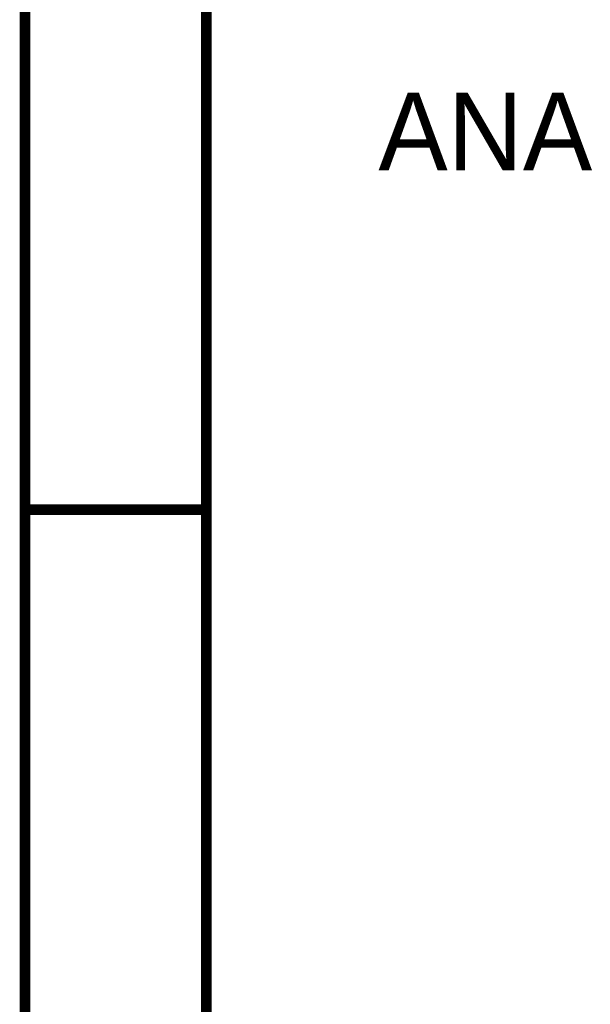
# Model space of a CAD drawing. Header units: inches. Extents: x 0 to 292, y 0 to 193.
# Tile 18 of 256: x 0 to 16, y 83 to 110. Entities that reach past the tile are written whole.
import ezdxf

# ---------------------------------------------------------------- set-up
doc = ezdxf.new("R2010")
doc.units = ezdxf.units.IN
doc.layers.add('Sheet', color=255, linetype='Continuous')

msp = doc.modelspace()

# ---------------------------------------------------------------- linework, layer by layer
at = {"layer": 'Sheet'}
for points in [[(0.058, 193.04, 0.3, 0.3, 0), (292.061, 193.04, 0.3, 0.3, 0), (292.061, 0, 0.3, 0.3, 0), (0.058, 0, 0.3, 0.3, 0), (0.058, 193.04, 0.3, 0.3, 0)], [(0.058, 193.04, 0.0991, 0.0991, 0), (0.058, 0, 0.0991, 0.0991, 0), (292.061, 0, 0.0991, 0.0991, 0), (292.061, 193.04, 0.0991, 0.0991, 0), (0.058, 193.04, 0.0991, 0.0991, 0), (0.058, 193.04, 0.0991, 0.0991, 0)], [(5.144, 187.953, 0.3, 0.3, 0), (286.976, 187.953, 0.3, 0.3, 0), (286.976, 5.068, 0.3, 0.3, 0), (5.144, 5.068, 0.3, 0.3, 0), (5.144, 187.953, 0.3, 0.3, 0)], [(5.144, 187.953, 0.0991, 0.0991, 0), (5.144, 5.068, 0.0991, 0.0991, 0), (286.976, 5.068, 0.0991, 0.0991, 0), (286.976, 187.953, 0.0991, 0.0991, 0), (5.144, 187.953, 0.0991, 0.0991, 0), (5.144, 187.953, 0.0991, 0.0991, 0)]]:
    msp.add_lwpolyline(points, format="xyseb", close=True, dxfattribs=at)
msp.add_lwpolyline([(0.058, 96.52, 0.3, 0.3, 0), (5.144, 96.52, 0.3, 0.3, 0)], format="xyseb", dxfattribs=at)

# ---------------------------------------------------------------- texts
msp.add_text('ANALOG INPUTS', height=2.183, dxfattribs=at).set_placement((9.976, 106.032))

doc.saveas('drawing.dxf')
